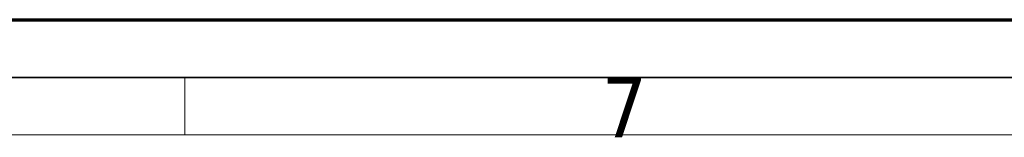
# Model space of a CAD drawing. Header units: millimetres. Extents: x 0 to 297, y 0 to 210.
# Tile 26 of 27: x 212 to 255, y 205 to 210. Entities that reach past the tile are written whole.
import ezdxf

# ---------------------------------------------------------------- set-up
doc = ezdxf.new("R2010")
doc.units = ezdxf.units.MM
doc.header["$LTSCALE"] = 0.5
doc.layers.add('Rahmen (ISO)', color=7, linetype='Continuous', lineweight=70)
doc.styles.add('Bezeichnungstext (ISO)', font='tahoma.ttf')

# ---------------------------------------------------------------- blocks, each defined once
blk = doc.blocks.new('Ränder Basler-A2')
at = {"layer": 'Rahmen (ISO)'}
blk.add_line((0, 420), (594, 420), dxfattribs=at)
at = {"layer": 'Rahmen (ISO)', "color": 7, "linetype": 'Continuous', "lineweight": 35}
blk.add_line((589, 415), (5, 415), dxfattribs=at)
at = {"layer": 'Rahmen (ISO)', "color": 7, "linetype": 'Continuous', "lineweight": 18}
for p, q in [((438.75, 410), (438.75, 415)), ((584, 410), (10, 410))]:
    blk.add_line(p, q, dxfattribs=at)
at = {"layer": 'Rahmen (ISO)', "insert": (474.956, 412.426), "char_height": 5.25, "attachment_point": 4, "style": 'Bezeichnungstext (ISO)'}
blk.add_mtext('\\fTahoma|b0|i0;7', dxfattribs=at)

msp = doc.modelspace()

# ---------------------------------------------------------------- block references
at = {"xscale": 0.5, "yscale": 0.5, "zscale": 0.5}
msp.add_blockref('Ränder Basler-A2', (0, 0), dxfattribs=at)

doc.saveas('drawing.dxf')
